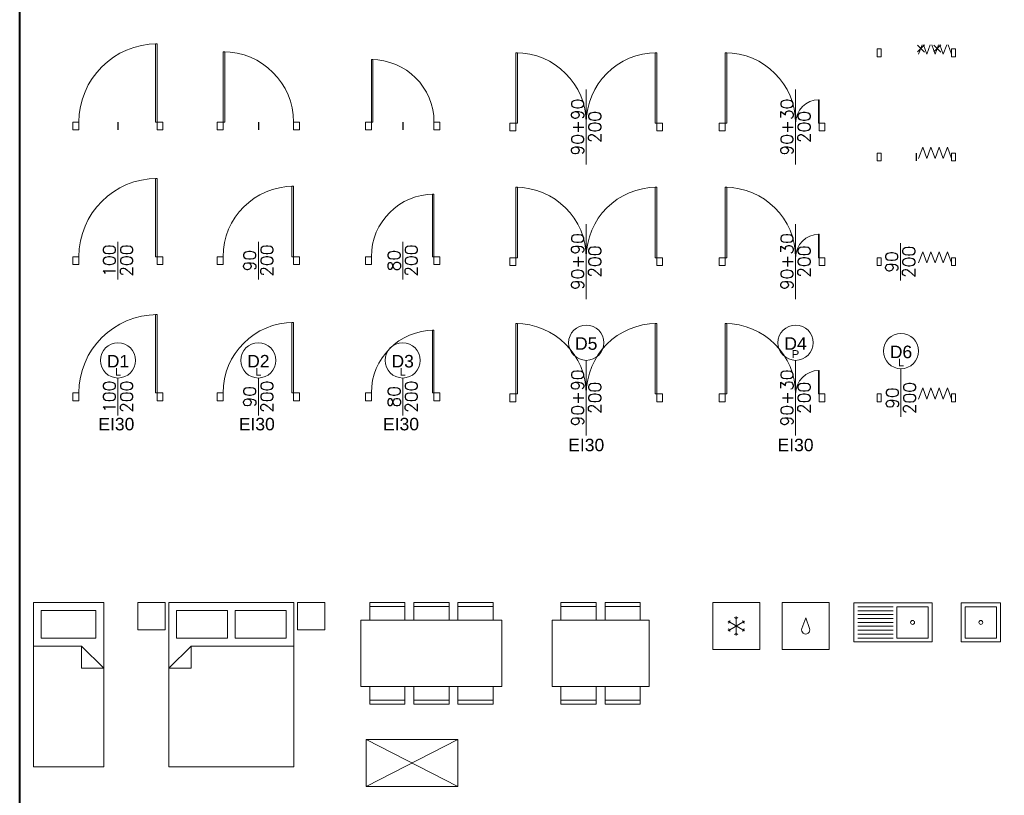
# Model space of a CAD drawing. Header units: millimetres. Extents: x 19422 to 119122, y -6876 to 97602.
# Tile 21 of 35: x 83059 to 95638, y 67120 to 77034. Entities that reach past the tile are written whole.
import ezdxf
from ezdxf.enums import TextEntityAlignment as Align

# ---------------------------------------------------------------- set-up
doc = ezdxf.new("R2010")
doc.units = ezdxf.units.MM
doc.linetypes.add('PT_IS_01_RZUT PIWNICY$0$DASHED', pattern=[19.05, 12.7, -6.35])
for name, color, linetype, lineweight in [('PT_IS_01_RZUT PIWNICY$0$A_DRZWI', 3, 'Continuous', 13), ('PT_IS_01_RZUT PIWNICY$0$A_OPIS_STOLARKA_DRZWIOWA', 241, 'Continuous', 13), ('PT_IS_01_RZUT PIWNICY$0$A_WYPOSAŻENIE', 190, 'Continuous', 5), ('S_WODA', 160, 'Continuous', 40)]:
    doc.layers.add(name, color=color, linetype=linetype, lineweight=lineweight)
doc.layers.add('PT_IS_01_RZUT PIWNICY$0$A_WYBURZENIA', color=7, linetype='PT_IS_01_RZUT PIWNICY$0$DASHED', lineweight=13, true_color=0x838383)
doc.layers.add('PT_IS_01_RZUT PIWNICY$0$IE_SYMBOLE', color=7, linetype='Continuous', lineweight=13, true_color=0xfe0000)
doc.styles.add('PT_IS_01_RZUT PIWNICY$0$100 ARIAL', font='arial.ttf', dxfattribs={"height": 16})
doc.styles.add('PT_IS_01_RZUT PIWNICY$0$100 ROMANS', font='ROMANS.shx', dxfattribs={"width": 0.7, "height": 16})
doc.styles.add('PT_IS_01_RZUT PIWNICY$0$ARIAL', font='arial.ttf')

# ---------------------------------------------------------------- blocks, each defined once
blk = doc.blocks.new('PT_IS_01_RZUT PIWNICY$0$_LODÓWKA')
blk.add_lwpolyline([(0, 60), (60, 60), (60, 0), (0, 0)], close=True)
for points in [[(27.9, 40.8), (30, 39.6), (32.1, 40.8)], [(30, 18), (30, 42)], [(19.6, 33.6), (21.7, 34.8), (21.7, 37.2)], [(19.6, 24), (40.4, 36)], [(40.4, 24), (19.6, 36)], [(19.6, 26.4), (21.7, 25.2), (21.7, 22.8)], [(40.4, 33.6), (38.3, 34.8), (38.3, 37.2)], [(40.4, 26.4), (38.3, 25.2), (38.3, 22.8)], [(27.9, 19.2), (30, 20.4), (32.1, 19.2)]]:
    blk.add_lwpolyline(points)
blk = doc.blocks.new('PT_IS_01_RZUT PIWNICY$0$ZMYWARKA')
blk.add_lwpolyline([(0, 0), (60, 0), (60, -60), (0, -60)], close=True)
blk.add_lwpolyline([(25.1, -33.3), (30, -19.6), (34.9, -33.3, -1.42284)], format="xyb", close=True)
blk = doc.blocks.new('PT_IS_01_RZUT PIWNICY$0$ZLEW')
for points in [[(-50, -100), (-50, 0), (0, 0), (0, -100)], [(-45, -55), (-5, -55), (-5, -95), (-45, -95)]]:
    blk.add_lwpolyline(points, close=True)
for points in [[(-45, -50), (-45, -5)], [(-40, -50), (-40, -5)], [(-35, -50), (-35, -5)], [(-30, -50), (-30, -5)], [(-25, -50), (-25, -5)], [(-20, -50), (-20, -5)], [(-15, -50), (-15, -5)], [(-10, -50), (-10, -5)], [(-5, -50), (-5, -5)]]:
    blk.add_lwpolyline(points)
blk.add_circle((-25, -75), 2.5)
blk = doc.blocks.new('PT_IS_01_RZUT PIWNICY$0$_ŁÓŻKO 1OS')
for points in [[(0, 0), (210, 0), (210, 90), (0, 90)], [(45.6, 10), (10, 10), (10, 80), (45.6, 80)]]:
    blk.add_lwpolyline(points, close=True)
blk.add_lwpolyline([(55.6, 0), (55.6, 61.5), (84.1, 90), (84.1, 61.5), (55.6, 61.5)])
blk = doc.blocks.new('PT_IS_01_RZUT PIWNICY$0$_ŁÓŻKO 2OS')
for points in [[(-210, -160), (-210, 0), (0, 0), (0, -160)], [(-45.6, -75), (-10, -75), (-10, -10), (-45.6, -10)], [(-45.6, -85), (-10, -85), (-10, -150), (-45.6, -150)]]:
    blk.add_lwpolyline(points, close=True)
for points in [[(-55.6, -131.5), (-55.6, 0)], [(-55.6, -131.5), (-84.1, -131.5)], [(-55.6, -131.5), (-84.1, -160), (-84.1, -131.5)]]:
    blk.add_lwpolyline(points)
blk = doc.blocks.new('PT_IS_01_RZUT PIWNICY$0$_STÓŁ 6 OS')
for points in [[(0, 0), (85, 0), (85, -180), (0, -180)], [(-22.5, -11.2), (-17.5, -11.2), (-17.5, -56.2), (-22.5, -56.2)], [(107.5, -11.2), (102.5, -11.2), (102.5, -56.2), (107.5, -56.2)], [(-22.5, -67.5), (-17.5, -67.5), (-17.5, -112.5), (-22.5, -112.5)], [(107.5, -67.5), (102.5, -67.5), (102.5, -112.5), (107.5, -112.5)], [(-22.5, -168.8), (-17.5, -168.8), (-17.5, -123.8), (-22.5, -123.8)], [(107.5, -168.8), (102.5, -168.8), (102.5, -123.8), (107.5, -123.8)]]:
    blk.add_lwpolyline(points, close=True)
for points in [[(0, -56.2), (-22.5, -56.2), (-22.5, -11.2), (0, -11.2)], [(85, -56.2), (107.5, -56.2), (107.5, -11.2), (85, -11.2)], [(0, -112.5), (-22.5, -112.5), (-22.5, -67.5), (0, -67.5)], [(85, -112.5), (107.5, -112.5), (107.5, -67.5), (85, -67.5)], [(0, -123.8), (-22.5, -123.8), (-22.5, -168.8), (0, -168.8)], [(85, -123.8), (107.5, -123.8), (107.5, -168.8), (85, -168.8)]]:
    blk.add_lwpolyline(points)
blk = doc.blocks.new('PT_IS_01_RZUT PIWNICY$0$_STÓŁ 4 OS')
for points in [[(56.2, 0), (56.2, 22.5), (11.2, 22.5), (11.2, 0)], [(112.5, 0), (112.5, 22.5), (67.5, 22.5), (67.5, 0)], [(56.2, -85), (56.2, -107.5), (11.2, -107.5), (11.2, -85)], [(112.5, -85), (112.5, -107.5), (67.5, -107.5), (67.5, -85)]]:
    blk.add_lwpolyline(points)
for points in [[(11.2, 22.5), (11.2, 17.5), (56.2, 17.5), (56.2, 22.5)], [(67.5, 22.5), (67.5, 17.5), (112.5, 17.5), (112.5, 22.5)], [(0, -85), (0, 0), (123.8, 0), (123.8, -85)], [(11.2, -107.5), (11.2, -102.5), (56.2, -102.5), (56.2, -107.5)], [(67.5, -107.5), (67.5, -102.5), (112.5, -102.5), (112.5, -107.5)]]:
    blk.add_lwpolyline(points, close=True)
blk = doc.blocks.new('*U201')
for p, q in [((117.1, 60), (0, 60)), ((0, 60), (0, 0)), ((0, 0), (117.1, 60)), ((0, 60), (117.1, 0)), ((117.1, 0), (117.1, 60)), ((0, 0), (117.1, 0))]:
    blk.add_line(p, q)
blk = doc.blocks.new('*U176')
for points in [[(-120, 0), (-118, 0), (-118, 90), (-120, 90)], [(0, 0), (-0.7, 0), (-0.7, 30), (0, 30)], [(-120, 0), (-127.5, 0), (-127.5, -10), (-120, -10)], [(7.5, 0), (0, 0), (0, -10), (7.5, -10)]]:
    blk.add_lwpolyline(points, close=True)
for centre, radius, start, end in [((-120, 0), 90, 0, 90), ((0, 0), 30, 90, 180)]:
    blk.add_arc(centre, radius, start, end)
at = {"layer": 'PT_IS_01_RZUT PIWNICY$0$A_OPIS_STOLARKA_DRZWIOWA'}
blk.add_lwpolyline([(-30, 43), (-30, -53)], dxfattribs=at)
blk.add_circle((-30, 65.5), 22.5, dxfattribs=at)
at = {"layer": 'PT_IS_01_RZUT PIWNICY$0$A_OPIS_STOLARKA_DRZWIOWA', "style": 'PT_IS_01_RZUT PIWNICY$0$100 ARIAL'}
for tag, p in [('SYMBOL', (-30, 64.5)), ('KLASA', (-30, -65.2))]:
    blk.add_attdef(tag, text='', height=16, dxfattribs=at).set_placement(p, align=Align.MIDDLE_CENTER)
blk.add_attdef('KIERUNEK', text='', height=10, dxfattribs=at).set_placement((-30, 43), align=Align.BOTTOM_CENTER)
at = {"layer": 'PT_IS_01_RZUT PIWNICY$0$A_OPIS_STOLARKA_DRZWIOWA', "style": 'PT_IS_01_RZUT PIWNICY$0$100 ROMANS', "flags": 12}
for tag, p in [('SZER', (-41, -5)), ('WYS', (-19, -5))]:
    blk.add_attdef(tag, text='', height=16, rotation=90, dxfattribs=at).set_placement(p, align=Align.MIDDLE_CENTER)
blk = doc.blocks.new('*U177')
for points in [[(-180, 0), (-178, 0), (-178, 90), (-180, 90)], [(0, 0), (-2, 0), (-2, 90), (0, 90)], [(-180, 0), (-187.5, 0), (-187.5, -10), (-180, -10)], [(7.5, 0), (0, 0), (0, -10), (7.5, -10)]]:
    blk.add_lwpolyline(points, close=True)
for centre, start, end in [((-180, 0), 0, 90), ((0, 0), 90, 180)]:
    blk.add_arc(centre, 90, start, end)
at = {"layer": 'PT_IS_01_RZUT PIWNICY$0$A_OPIS_STOLARKA_DRZWIOWA'}
blk.add_lwpolyline([(-90, 43), (-90, -53)], dxfattribs=at)
blk.add_circle((-90, 65.5), 22.5, dxfattribs=at)
at = {"layer": 'PT_IS_01_RZUT PIWNICY$0$A_OPIS_STOLARKA_DRZWIOWA', "style": 'PT_IS_01_RZUT PIWNICY$0$100 ARIAL'}
for tag, p in [('SYMBOL', (-90, 64.5)), ('KLASA', (-90, -65.2))]:
    blk.add_attdef(tag, text='', height=16, dxfattribs=at).set_placement(p, align=Align.MIDDLE_CENTER)
blk.add_attdef('KIERUNEK', text='', height=10, dxfattribs=at).set_placement((-90, 43), align=Align.BOTTOM_CENTER)
at = {"layer": 'PT_IS_01_RZUT PIWNICY$0$A_OPIS_STOLARKA_DRZWIOWA', "style": 'PT_IS_01_RZUT PIWNICY$0$100 ROMANS', "flags": 12}
for tag, p in [('SZER', (-101, -5)), ('WYS', (-79, -5))]:
    blk.add_attdef(tag, text='', height=16, rotation=90, dxfattribs=at).set_placement(p, align=Align.MIDDLE_CENTER)
blk = doc.blocks.new('*U178')
for points in [[(-180, 0), (-178, 0), (-178, 90), (-180, 90)], [(0, 0), (-2, 0), (-2, 90), (0, 90)], [(-180, 0), (-187.5, 0), (-187.5, -10), (-180, -10)], [(7.5, 0), (0, 0), (0, -10), (7.5, -10)]]:
    blk.add_lwpolyline(points, close=True)
for centre, start, end in [((-180, 0), 0, 90), ((0, 0), 90, 180)]:
    blk.add_arc(centre, 90, start, end)
at = {"layer": 'PT_IS_01_RZUT PIWNICY$0$A_OPIS_STOLARKA_DRZWIOWA'}
blk.add_lwpolyline([(-90, 43), (-90, -53)], dxfattribs=at)
at = {"layer": 'PT_IS_01_RZUT PIWNICY$0$A_OPIS_STOLARKA_DRZWIOWA', "style": 'PT_IS_01_RZUT PIWNICY$0$100 ROMANS', "flags": 12}
for tag, p in [('SZER', (-101, -5)), ('WYS', (-79, -5))]:
    blk.add_attdef(tag, text='', height=16, rotation=90, dxfattribs=at).set_placement(p, align=Align.MIDDLE_CENTER)
blk = doc.blocks.new('*U179')
for points in [[(-120, 0), (-118, 0), (-118, 90), (-120, 90)], [(0, 0), (-0.7, 0), (-0.7, 30), (0, 30)], [(-120, 0), (-127.5, 0), (-127.5, -10), (-120, -10)], [(7.5, 0), (0, 0), (0, -10), (7.5, -10)]]:
    blk.add_lwpolyline(points, close=True)
for centre, radius, start, end in [((-120, 0), 90, 0, 90), ((0, 0), 30, 90, 180)]:
    blk.add_arc(centre, radius, start, end)
at = {"layer": 'PT_IS_01_RZUT PIWNICY$0$A_OPIS_STOLARKA_DRZWIOWA'}
blk.add_lwpolyline([(-30, 43), (-30, -53)], dxfattribs=at)
at = {"layer": 'PT_IS_01_RZUT PIWNICY$0$A_OPIS_STOLARKA_DRZWIOWA', "style": 'PT_IS_01_RZUT PIWNICY$0$100 ROMANS', "flags": 12}
for tag, p in [('SZER', (-41, -5)), ('WYS', (-19, -5))]:
    blk.add_attdef(tag, text='', height=16, rotation=90, dxfattribs=at).set_placement(p, align=Align.MIDDLE_CENTER)
blk = doc.blocks.new('*U180')
for points in [[(-180, 0), (-178, 0), (-178, 90), (-180, 90)], [(0, 0), (-2, 0), (-2, 90), (0, 90)], [(-180, 0), (-187.5, 0), (-187.5, -10), (-180, -10)], [(7.5, 0), (0, 0), (0, -10), (7.5, -10)]]:
    blk.add_lwpolyline(points, close=True)
for centre, start, end in [((-180, 0), 0, 90), ((0, 0), 90, 180)]:
    blk.add_arc(centre, 90, start, end)
at = {"layer": 'PT_IS_01_RZUT PIWNICY$0$A_OPIS_STOLARKA_DRZWIOWA'}
blk.add_lwpolyline([(-90, 43), (-90, -53)], dxfattribs=at)
at = {"layer": 'PT_IS_01_RZUT PIWNICY$0$A_OPIS_STOLARKA_DRZWIOWA', "style": 'PT_IS_01_RZUT PIWNICY$0$100 ROMANS', "flags": 12}
for tag, p in [('SZER', (-101, -5)), ('WYS', (-79, -5))]:
    blk.add_attdef(tag, text='', height=16, rotation=90, dxfattribs=at).set_placement(p, align=Align.MIDDLE_CENTER)
blk = doc.blocks.new('*U181')
for points in [[(-120, 0), (-118, 0), (-118, 90), (-120, 90)], [(0, 0), (-0.7, 0), (-0.7, 30), (0, 30)], [(-120, 0), (-127.5, 0), (-127.5, -10), (-120, -10)], [(7.5, 0), (0, 0), (0, -10), (7.5, -10)]]:
    blk.add_lwpolyline(points, close=True)
for centre, radius, start, end in [((-120, 0), 90, 0, 90), ((0, 0), 30, 90, 180)]:
    blk.add_arc(centre, radius, start, end)
at = {"layer": 'PT_IS_01_RZUT PIWNICY$0$A_OPIS_STOLARKA_DRZWIOWA'}
blk.add_lwpolyline([(-30, 43), (-30, -53)], dxfattribs=at)
at = {"layer": 'PT_IS_01_RZUT PIWNICY$0$A_OPIS_STOLARKA_DRZWIOWA', "style": 'PT_IS_01_RZUT PIWNICY$0$100 ROMANS', "flags": 12}
for tag, p in [('SZER', (-41, -5)), ('WYS', (-19, -5))]:
    blk.add_attdef(tag, text='', height=16, rotation=90, dxfattribs=at).set_placement(p, align=Align.MIDDLE_CENTER)
blk = doc.blocks.new('*U184')
for points in [[(-42, -6.7), (-36.7, 7.7)], [(-31.5, -6.7), (-36.7, 7.7)], [(-31.5, -6.7), (-26.2, 7.7)], [(-21, -6.7), (-26.2, 7.7)], [(-21, -6.7), (-15.7, 7.7)], [(-10.5, -6.7), (-15.7, 7.7)], [(-10.5, -6.7), (-5.2, 7.7)], [(0, -6.7), (-5.2, 7.7)]]:
    blk.add_lwpolyline(points)
for points in [[(-90, 0), (-95, 0), (-95, -10), (-90, -10)], [(5, 0), (0, 0), (0, -10), (5, -10)]]:
    blk.add_lwpolyline(points, close=True)
at = {"layer": 'PT_IS_01_RZUT PIWNICY$0$A_OPIS_STOLARKA_DRZWIOWA'}
blk.add_lwpolyline([(-65.3, 18.7), (-65.3, -29.3)], dxfattribs=at)
at = {"layer": 'PT_IS_01_RZUT PIWNICY$0$A_OPIS_STOLARKA_DRZWIOWA', "style": 'PT_IS_01_RZUT PIWNICY$0$100 ROMANS', "flags": 12}
for tag, p in [('SZER', (-76.3, -5.3)), ('WYS', (-54.3, -5.3))]:
    blk.add_attdef(tag, text='', height=16, rotation=90, dxfattribs=at).set_placement(p, align=Align.MIDDLE_CENTER)
blk = doc.blocks.new('*U185')
for points in [[(-42, -6.7), (-36.7, 7.7)], [(-31.5, -6.7), (-36.7, 7.7)], [(-31.5, -6.7), (-26.2, 7.7)], [(-21, -6.7), (-26.2, 7.7)], [(-21, -6.7), (-15.7, 7.7)], [(-10.5, -6.7), (-15.7, 7.7)], [(-10.5, -6.7), (-5.2, 7.7)], [(0, -6.7), (-5.2, 7.7)]]:
    blk.add_lwpolyline(points)
for points in [[(-90, 0), (-95, 0), (-95, -10), (-90, -10)], [(5, 0), (0, 0), (0, -10), (5, -10)]]:
    blk.add_lwpolyline(points, close=True)
at = {"layer": 'Defpoints'}
blk.add_lwpolyline([(-45, 0), (-45, -10)], dxfattribs=at)
blk = doc.blocks.new('PT_IS_01_RZUT PIWNICY$0$_KRZYŻYK')
at = {"linetype": 'ByBlock'}
for points in [[(4.7, 4.7), (-4.7, -4.7)], [(4.7, -4.7), (-4.7, 4.7)]]:
    blk.add_lwpolyline(points, dxfattribs=at)
blk = doc.blocks.new('*U186')
for points in [[(-42, -6.7), (-36.7, 7.7)], [(-31.5, -6.7), (-36.7, 7.7)], [(-31.5, -6.7), (-26.2, 7.7)], [(-21, -6.7), (-26.2, 7.7)], [(-21, -6.7), (-15.7, 7.7)], [(-10.5, -6.7), (-15.7, 7.7)], [(-10.5, -6.7), (-5.2, 7.7)], [(0, -6.7), (-5.2, 7.7)]]:
    blk.add_lwpolyline(points)
for points in [[(-90, 0), (-95, 0), (-95, -10), (-90, -10)], [(5, 0), (0, 0), (0, -10), (5, -10)]]:
    blk.add_lwpolyline(points, close=True)
for p in [(-39.3, 0.5), (-18.4, 0.5)]:
    blk.add_blockref('PT_IS_01_RZUT PIWNICY$0$_KRZYŻYK', p)
blk = doc.blocks.new('*U187')
for points in [[(-42, -6.7), (-36.7, 7.7)], [(-31.5, -6.7), (-36.7, 7.7)], [(-31.5, -6.7), (-26.2, 7.7)], [(-21, -6.7), (-26.2, 7.7)], [(-21, -6.7), (-15.7, 7.7)], [(-10.5, -6.7), (-15.7, 7.7)], [(-10.5, -6.7), (-5.2, 7.7)], [(0, -6.7), (-5.2, 7.7)]]:
    blk.add_lwpolyline(points)
for points in [[(-90, 0), (-95, 0), (-95, -10), (-90, -10)], [(5, 0), (0, 0), (0, -10), (5, -10)]]:
    blk.add_lwpolyline(points, close=True)
at = {"layer": 'PT_IS_01_RZUT PIWNICY$0$A_OPIS_STOLARKA_DRZWIOWA'}
blk.add_lwpolyline([(-64.5, 32.3), (-64.5, -29.3)], dxfattribs=at)
blk.add_circle((-64.5, 54.8), 22.5, dxfattribs=at)
at = {"layer": 'PT_IS_01_RZUT PIWNICY$0$A_OPIS_STOLARKA_DRZWIOWA', "style": 'PT_IS_01_RZUT PIWNICY$0$100 ARIAL'}
blk.add_attdef('SYMBOL', text='', height=16, dxfattribs=at).set_placement((-64.5, 53.8), align=Align.MIDDLE_CENTER)
blk.add_attdef('KIERUNEK', text='', height=10, dxfattribs=at).set_placement((-64.5, 32.3), align=Align.BOTTOM_CENTER)
at = {"layer": 'PT_IS_01_RZUT PIWNICY$0$A_OPIS_STOLARKA_DRZWIOWA', "style": 'PT_IS_01_RZUT PIWNICY$0$100 ROMANS', "flags": 12}
for tag, p in [('SZER', (-75.5, -5.3)), ('WYS', (-53.5, -5.3))]:
    blk.add_attdef(tag, text='', height=16, rotation=90, dxfattribs=at).set_placement(p, align=Align.MIDDLE_CENTER)
blk = doc.blocks.new('*U207')
for points in [[(0, 0), (-2.2, 0), (-2.2, 100), (0, 100)], [(-100, 0), (-107.5, 0), (-107.5, -10), (-100, -10)], [(7.5, 0), (0, 0), (0, -10), (7.5, -10)]]:
    blk.add_lwpolyline(points, close=True)
blk.add_arc((0, 0), 100, 90, 180)
at = {"layer": 'PT_IS_01_RZUT PIWNICY$0$A_OPIS_STOLARKA_DRZWIOWA'}
blk.add_lwpolyline([(-50, 19), (-50, -29)], dxfattribs=at)
blk.add_circle((-50, 41.5), 22.5, dxfattribs=at)
at = {"layer": 'PT_IS_01_RZUT PIWNICY$0$A_OPIS_STOLARKA_DRZWIOWA', "style": 'PT_IS_01_RZUT PIWNICY$0$100 ARIAL'}
for tag, p in [('SYMBOL', (-50, 40.5)), ('KLASA', (-52.1, -39.9))]:
    blk.add_attdef(tag, text='', height=16, dxfattribs=at).set_placement(p, align=Align.MIDDLE_CENTER)
blk.add_attdef('KIERUNEK', text='', height=10, dxfattribs=at).set_placement((-50, 19), align=Align.BOTTOM_CENTER)
at = {"layer": 'PT_IS_01_RZUT PIWNICY$0$A_OPIS_STOLARKA_DRZWIOWA', "style": 'PT_IS_01_RZUT PIWNICY$0$100 ROMANS', "flags": 12}
for tag, p in [('SZER', (-61, -5)), ('WYS', (-39, -5))]:
    blk.add_attdef(tag, text='', height=16, rotation=90, dxfattribs=at).set_placement(p, align=Align.MIDDLE_CENTER)
blk = doc.blocks.new('*U208')
for points in [[(0, 0), (-2, 0), (-2, 90), (0, 90)], [(-90, 0), (-97.5, 0), (-97.5, -10), (-90, -10)], [(7.5, 0), (0, 0), (0, -10), (7.5, -10)]]:
    blk.add_lwpolyline(points, close=True)
blk.add_arc((0, 0), 90, 90, 180)
at = {"layer": 'PT_IS_01_RZUT PIWNICY$0$A_OPIS_STOLARKA_DRZWIOWA'}
blk.add_lwpolyline([(-45, 19), (-45, -29)], dxfattribs=at)
blk.add_circle((-45, 41.5), 22.5, dxfattribs=at)
at = {"layer": 'PT_IS_01_RZUT PIWNICY$0$A_OPIS_STOLARKA_DRZWIOWA', "style": 'PT_IS_01_RZUT PIWNICY$0$100 ARIAL'}
for tag, p in [('SYMBOL', (-45, 40.5)), ('KLASA', (-47.1, -39.9))]:
    blk.add_attdef(tag, text='', height=16, dxfattribs=at).set_placement(p, align=Align.MIDDLE_CENTER)
blk.add_attdef('KIERUNEK', text='', height=10, dxfattribs=at).set_placement((-45, 19), align=Align.BOTTOM_CENTER)
at = {"layer": 'PT_IS_01_RZUT PIWNICY$0$A_OPIS_STOLARKA_DRZWIOWA', "style": 'PT_IS_01_RZUT PIWNICY$0$100 ROMANS', "flags": 12}
for tag, p in [('SZER', (-56, -5)), ('WYS', (-34, -5))]:
    blk.add_attdef(tag, text='', height=16, rotation=90, dxfattribs=at).set_placement(p, align=Align.MIDDLE_CENTER)
blk = doc.blocks.new('*U209')
for points in [[(0, 0), (-1.8, 0), (-1.8, 80), (0, 80)], [(-80, 0), (-87.5, 0), (-87.5, -10), (-80, -10)], [(7.5, 0), (0, 0), (0, -10), (7.5, -10)]]:
    blk.add_lwpolyline(points, close=True)
blk.add_arc((0, 0), 80, 90, 180)
at = {"layer": 'PT_IS_01_RZUT PIWNICY$0$A_OPIS_STOLARKA_DRZWIOWA'}
blk.add_lwpolyline([(-40, 19), (-40, -29)], dxfattribs=at)
blk.add_circle((-40, 41.5), 22.5, dxfattribs=at)
at = {"layer": 'PT_IS_01_RZUT PIWNICY$0$A_OPIS_STOLARKA_DRZWIOWA', "style": 'PT_IS_01_RZUT PIWNICY$0$100 ARIAL'}
for tag, p in [('SYMBOL', (-40, 40.5)), ('KLASA', (-42.1, -39.9))]:
    blk.add_attdef(tag, text='', height=16, dxfattribs=at).set_placement(p, align=Align.MIDDLE_CENTER)
blk.add_attdef('KIERUNEK', text='', height=10, dxfattribs=at).set_placement((-40, 19), align=Align.BOTTOM_CENTER)
at = {"layer": 'PT_IS_01_RZUT PIWNICY$0$A_OPIS_STOLARKA_DRZWIOWA', "style": 'PT_IS_01_RZUT PIWNICY$0$100 ROMANS', "flags": 12}
for tag, p in [('SZER', (-51, -5)), ('WYS', (-29, -5))]:
    blk.add_attdef(tag, text='', height=16, rotation=90, dxfattribs=at).set_placement(p, align=Align.MIDDLE_CENTER)
blk = doc.blocks.new('*U210')
for points in [[(0, 0), (-2.2, 0), (-2.2, 100), (0, 100)], [(-100, 0), (-107.5, 0), (-107.5, -10), (-100, -10)], [(7.5, 0), (0, 0), (0, -10), (7.5, -10)]]:
    blk.add_lwpolyline(points, close=True)
blk.add_arc((0, 0), 100, 90, 180)
at = {"layer": 'PT_IS_01_RZUT PIWNICY$0$A_OPIS_STOLARKA_DRZWIOWA'}
blk.add_lwpolyline([(-50, 19), (-50, -29)], dxfattribs=at)
at = {"layer": 'PT_IS_01_RZUT PIWNICY$0$A_OPIS_STOLARKA_DRZWIOWA', "style": 'PT_IS_01_RZUT PIWNICY$0$100 ROMANS', "flags": 12}
for tag, p in [('SZER', (-61, -5)), ('WYS', (-39, -5))]:
    blk.add_attdef(tag, text='', height=16, rotation=90, dxfattribs=at).set_placement(p, align=Align.MIDDLE_CENTER)
blk = doc.blocks.new('*U211')
for points in [[(0, 0), (-2, 0), (-2, 90), (0, 90)], [(-90, 0), (-97.5, 0), (-97.5, -10), (-90, -10)], [(7.5, 0), (0, 0), (0, -10), (7.5, -10)]]:
    blk.add_lwpolyline(points, close=True)
blk.add_arc((0, 0), 90, 90, 180)
at = {"layer": 'PT_IS_01_RZUT PIWNICY$0$A_OPIS_STOLARKA_DRZWIOWA'}
blk.add_lwpolyline([(-45, 19), (-45, -29)], dxfattribs=at)
at = {"layer": 'PT_IS_01_RZUT PIWNICY$0$A_OPIS_STOLARKA_DRZWIOWA', "style": 'PT_IS_01_RZUT PIWNICY$0$100 ROMANS', "flags": 12}
for tag, p in [('SZER', (-56, -5)), ('WYS', (-34, -5))]:
    blk.add_attdef(tag, text='', height=16, rotation=90, dxfattribs=at).set_placement(p, align=Align.MIDDLE_CENTER)
blk = doc.blocks.new('*U212')
for points in [[(0, 0), (-1.8, 0), (-1.8, 80), (0, 80)], [(-80, 0), (-87.5, 0), (-87.5, -10), (-80, -10)], [(7.5, 0), (0, 0), (0, -10), (7.5, -10)]]:
    blk.add_lwpolyline(points, close=True)
blk.add_arc((0, 0), 80, 90, 180)
at = {"layer": 'PT_IS_01_RZUT PIWNICY$0$A_OPIS_STOLARKA_DRZWIOWA'}
blk.add_lwpolyline([(-40, 19), (-40, -29)], dxfattribs=at)
at = {"layer": 'PT_IS_01_RZUT PIWNICY$0$A_OPIS_STOLARKA_DRZWIOWA', "style": 'PT_IS_01_RZUT PIWNICY$0$100 ROMANS', "flags": 12}
for tag, p in [('SZER', (-51, -5)), ('WYS', (-29, -5))]:
    blk.add_attdef(tag, text='', height=16, rotation=90, dxfattribs=at).set_placement(p, align=Align.MIDDLE_CENTER)
blk = doc.blocks.new('*U213')
for points in [[(0, 0), (-2.2, 0), (-2.2, 100), (0, 100)], [(-100, 0), (-107.5, 0), (-107.5, -10), (-100, -10)], [(7.5, 0), (0, 0), (0, -10), (7.5, -10)]]:
    blk.add_lwpolyline(points, close=True)
blk.add_arc((0, 0), 100, 90, 180)
at = {"layer": 'Defpoints'}
blk.add_lwpolyline([(-50, 0), (-50, -10)], dxfattribs=at)
blk = doc.blocks.new('*U214')
for points in [[(-90, 0), (-88, 0), (-88, 90), (-90, 90)], [(-90, 0), (-97.5, 0), (-97.5, -10), (-90, -10)], [(7.5, 0), (0, 0), (0, -10), (7.5, -10)]]:
    blk.add_lwpolyline(points, close=True)
blk.add_arc((-90, 0), 90, 0, 90)
at = {"layer": 'Defpoints'}
blk.add_lwpolyline([(-45, 0), (-45, -10)], dxfattribs=at)
blk = doc.blocks.new('*U217')
for points in [[(-80, 0), (-78.2, 0), (-78.2, 80), (-80, 80)], [(-80, 0), (-87.5, 0), (-87.5, -10), (-80, -10)], [(7.5, 0), (0, 0), (0, -10), (7.5, -10)]]:
    blk.add_lwpolyline(points, close=True)
blk.add_arc((-80, 0), 80, 0, 90)
at = {"layer": 'Defpoints'}
blk.add_lwpolyline([(-40, 0), (-40, -10)], dxfattribs=at)
blk = doc.blocks.new('PT_IS_01_RZUT PIWNICY$0$ZLEW_JENDOK')
for points in [[(50, 50), (0, 50), (0, 0), (50, 0)], [(5, 45), (5, 5), (45, 5), (45, 45)]]:
    blk.add_lwpolyline(points, close=True)
blk.add_circle((25, 25), 2.5)
blk = doc.blocks.new('PT_IS_01_RZUT PIWNICY')
blk.add_lwpolyline([(4462.1, 9194.9), (6996.4, 9194.9), (6996.4, 6296.4), (4462.1, 6296.4)], close=True)
at = {"layer": 'PT_IS_01_RZUT PIWNICY$0$A_WYPOSAŻENIE'}
for points in [[(4613, 7334.4), (4613, 7299.4), (4648, 7299.4), (4648, 7334.4)], [(4851.8, 7334.4), (4851.8, 7299.4), (4816.8, 7299.4), (4816.8, 7334.4)]]:
    blk.add_lwpolyline(points, close=True, dxfattribs=at)
at = {"layer": 'PT_IS_01_RZUT PIWNICY$0$A_DRZWI'}
for name, p in [('*U213', (4637.6, 7948.5)), ('*U214', (4811.9, 7948.5)), ('*U217', (4991.3, 7948.5)), ('*U185', (5652.4, 7908.9))]:
    blk.add_blockref(name, p, dxfattribs=at)
ref = blk.add_blockref('*U180', (5275.8, 7947.2), dxfattribs=at)
ref.add_attrib('SZER', '90+90', dxfattribs={"layer": 'PT_IS_01_RZUT PIWNICY$0$A_OPIS_STOLARKA_DRZWIOWA', "height": 16, "rotation": 90, "style": 'PT_IS_01_RZUT PIWNICY$0$100 ROMANS'}).set_placement((5174.8, 7942.2), align=Align.MIDDLE_CENTER)
ref.add_attrib('WYS', '200', dxfattribs={"layer": 'PT_IS_01_RZUT PIWNICY$0$A_OPIS_STOLARKA_DRZWIOWA', "height": 16, "rotation": 90, "style": 'PT_IS_01_RZUT PIWNICY$0$100 ROMANS'}).set_placement((5196.8, 7942.2), align=Align.MIDDLE_CENTER)
ref = blk.add_blockref('*U179', (5483.2, 7947.2), dxfattribs=at)
ref.add_attrib('SZER', '90+30', dxfattribs={"layer": 'PT_IS_01_RZUT PIWNICY$0$A_OPIS_STOLARKA_DRZWIOWA', "height": 16, "rotation": 90, "style": 'PT_IS_01_RZUT PIWNICY$0$100 ROMANS'}).set_placement((5442.2, 7942.2), align=Align.MIDDLE_CENTER)
ref.add_attrib('WYS', '200', dxfattribs={"layer": 'PT_IS_01_RZUT PIWNICY$0$A_OPIS_STOLARKA_DRZWIOWA', "height": 16, "rotation": 90, "style": 'PT_IS_01_RZUT PIWNICY$0$100 ROMANS'}).set_placement((5464.2, 7942.2), align=Align.MIDDLE_CENTER)
ref = blk.add_blockref('*U210', (4637.6, 7776.5), dxfattribs=at)
ref.add_attrib('SZER', '100', dxfattribs={"layer": 'PT_IS_01_RZUT PIWNICY$0$A_OPIS_STOLARKA_DRZWIOWA', "height": 16, "rotation": 90, "style": 'PT_IS_01_RZUT PIWNICY$0$100 ROMANS'}).set_placement((4576.6, 7771.5), align=Align.MIDDLE_CENTER)
ref.add_attrib('WYS', '200', dxfattribs={"layer": 'PT_IS_01_RZUT PIWNICY$0$A_OPIS_STOLARKA_DRZWIOWA', "height": 16, "rotation": 90, "style": 'PT_IS_01_RZUT PIWNICY$0$100 ROMANS'}).set_placement((4598.6, 7771.5), align=Align.MIDDLE_CENTER)
ref = blk.add_blockref('*U211', (4811.9, 7776.5), dxfattribs=at)
ref.add_attrib('SZER', '90', dxfattribs={"layer": 'PT_IS_01_RZUT PIWNICY$0$A_OPIS_STOLARKA_DRZWIOWA', "height": 16, "rotation": 90, "style": 'PT_IS_01_RZUT PIWNICY$0$100 ROMANS'}).set_placement((4755.9, 7771.5), align=Align.MIDDLE_CENTER)
ref.add_attrib('WYS', '200', dxfattribs={"layer": 'PT_IS_01_RZUT PIWNICY$0$A_OPIS_STOLARKA_DRZWIOWA', "height": 16, "rotation": 90, "style": 'PT_IS_01_RZUT PIWNICY$0$100 ROMANS'}).set_placement((4777.9, 7771.5), align=Align.MIDDLE_CENTER)
ref = blk.add_blockref('*U178', (5275.8, 7775.2), dxfattribs=at)
ref.add_attrib('SZER', '90+90', dxfattribs={"layer": 'PT_IS_01_RZUT PIWNICY$0$A_OPIS_STOLARKA_DRZWIOWA', "height": 16, "rotation": 90, "style": 'PT_IS_01_RZUT PIWNICY$0$100 ROMANS'}).set_placement((5174.8, 7770.2), align=Align.MIDDLE_CENTER)
ref.add_attrib('WYS', '200', dxfattribs={"layer": 'PT_IS_01_RZUT PIWNICY$0$A_OPIS_STOLARKA_DRZWIOWA', "height": 16, "rotation": 90, "style": 'PT_IS_01_RZUT PIWNICY$0$100 ROMANS'}).set_placement((5196.8, 7770.2), align=Align.MIDDLE_CENTER)
ref = blk.add_blockref('*U181', (5483.2, 7775.2), dxfattribs=at)
ref.add_attrib('SZER', '90+30', dxfattribs={"layer": 'PT_IS_01_RZUT PIWNICY$0$A_OPIS_STOLARKA_DRZWIOWA', "height": 16, "rotation": 90, "style": 'PT_IS_01_RZUT PIWNICY$0$100 ROMANS'}).set_placement((5442.2, 7770.2), align=Align.MIDDLE_CENTER)
ref.add_attrib('WYS', '200', dxfattribs={"layer": 'PT_IS_01_RZUT PIWNICY$0$A_OPIS_STOLARKA_DRZWIOWA', "height": 16, "rotation": 90, "style": 'PT_IS_01_RZUT PIWNICY$0$100 ROMANS'}).set_placement((5464.2, 7770.2), align=Align.MIDDLE_CENTER)
ref = blk.add_blockref('*U212', (4991.3, 7776.5), dxfattribs=at)
ref.add_attrib('SZER', '80', dxfattribs={"layer": 'PT_IS_01_RZUT PIWNICY$0$A_OPIS_STOLARKA_DRZWIOWA', "height": 16, "rotation": 90, "style": 'PT_IS_01_RZUT PIWNICY$0$100 ROMANS'}).set_placement((4940.3, 7771.5), align=Align.MIDDLE_CENTER)
ref.add_attrib('WYS', '200', dxfattribs={"layer": 'PT_IS_01_RZUT PIWNICY$0$A_OPIS_STOLARKA_DRZWIOWA', "height": 16, "rotation": 90, "style": 'PT_IS_01_RZUT PIWNICY$0$100 ROMANS'}).set_placement((4962.3, 7771.5), align=Align.MIDDLE_CENTER)
ref = blk.add_blockref('*U184', (5652.4, 7775.2), dxfattribs=at)
ref.add_attrib('SZER', '90', dxfattribs={"layer": 'PT_IS_01_RZUT PIWNICY$0$A_OPIS_STOLARKA_DRZWIOWA', "height": 16, "rotation": 90, "style": 'PT_IS_01_RZUT PIWNICY$0$100 ROMANS'}).set_placement((5576, 7769.8), align=Align.MIDDLE_CENTER)
ref.add_attrib('WYS', '200', dxfattribs={"layer": 'PT_IS_01_RZUT PIWNICY$0$A_OPIS_STOLARKA_DRZWIOWA', "height": 16, "rotation": 90, "style": 'PT_IS_01_RZUT PIWNICY$0$100 ROMANS'}).set_placement((5598, 7769.8), align=Align.MIDDLE_CENTER)
ref = blk.add_blockref('*U207', (4637.6, 7602.4), dxfattribs=at)
ref.add_attrib('SZER', '100', dxfattribs={"layer": 'PT_IS_01_RZUT PIWNICY$0$A_OPIS_STOLARKA_DRZWIOWA', "height": 16, "rotation": 90, "style": 'PT_IS_01_RZUT PIWNICY$0$100 ROMANS'}).set_placement((4576.6, 7597.4), align=Align.MIDDLE_CENTER)
ref.add_attrib('WYS', '200', dxfattribs={"layer": 'PT_IS_01_RZUT PIWNICY$0$A_OPIS_STOLARKA_DRZWIOWA', "height": 16, "rotation": 90, "style": 'PT_IS_01_RZUT PIWNICY$0$100 ROMANS'}).set_placement((4598.6, 7597.4), align=Align.MIDDLE_CENTER)
ref.add_attrib('KIERUNEK', 'L', dxfattribs={"layer": 'PT_IS_01_RZUT PIWNICY$0$A_OPIS_STOLARKA_DRZWIOWA', "height": 10, "style": 'PT_IS_01_RZUT PIWNICY$0$100 ARIAL'}).set_placement((4587.6, 7621.4), align=Align.BOTTOM_CENTER)
ref.add_attrib('KLASA', 'EI30', dxfattribs={"layer": 'PT_IS_01_RZUT PIWNICY$0$A_OPIS_STOLARKA_DRZWIOWA', "height": 16, "style": 'PT_IS_01_RZUT PIWNICY$0$100 ARIAL'}).set_placement((4585.5, 7562.5), align=Align.MIDDLE_CENTER)
ref.add_attrib('SYMBOL', 'D1', dxfattribs={"layer": 'PT_IS_01_RZUT PIWNICY$0$A_OPIS_STOLARKA_DRZWIOWA', "height": 16, "style": 'PT_IS_01_RZUT PIWNICY$0$100 ARIAL'}).set_placement((4587.6, 7642.9), align=Align.MIDDLE_CENTER)
ref = blk.add_blockref('*U208', (4811.9, 7602.4), dxfattribs=at)
ref.add_attrib('SZER', '90', dxfattribs={"layer": 'PT_IS_01_RZUT PIWNICY$0$A_OPIS_STOLARKA_DRZWIOWA', "height": 16, "rotation": 90, "style": 'PT_IS_01_RZUT PIWNICY$0$100 ROMANS'}).set_placement((4755.9, 7597.4), align=Align.MIDDLE_CENTER)
ref.add_attrib('WYS', '200', dxfattribs={"layer": 'PT_IS_01_RZUT PIWNICY$0$A_OPIS_STOLARKA_DRZWIOWA', "height": 16, "rotation": 90, "style": 'PT_IS_01_RZUT PIWNICY$0$100 ROMANS'}).set_placement((4777.9, 7597.4), align=Align.MIDDLE_CENTER)
ref.add_attrib('KIERUNEK', 'L', dxfattribs={"layer": 'PT_IS_01_RZUT PIWNICY$0$A_OPIS_STOLARKA_DRZWIOWA', "height": 10, "style": 'PT_IS_01_RZUT PIWNICY$0$100 ARIAL'}).set_placement((4766.9, 7621.4), align=Align.BOTTOM_CENTER)
ref.add_attrib('KLASA', 'EI30', dxfattribs={"layer": 'PT_IS_01_RZUT PIWNICY$0$A_OPIS_STOLARKA_DRZWIOWA', "height": 16, "style": 'PT_IS_01_RZUT PIWNICY$0$100 ARIAL'}).set_placement((4764.9, 7562.5), align=Align.MIDDLE_CENTER)
ref.add_attrib('SYMBOL', 'D2', dxfattribs={"layer": 'PT_IS_01_RZUT PIWNICY$0$A_OPIS_STOLARKA_DRZWIOWA', "height": 16, "style": 'PT_IS_01_RZUT PIWNICY$0$100 ARIAL'}).set_placement((4766.9, 7642.9), align=Align.MIDDLE_CENTER)
ref = blk.add_blockref('*U177', (5275.8, 7601), dxfattribs=at)
ref.add_attrib('SZER', '90+90', dxfattribs={"layer": 'PT_IS_01_RZUT PIWNICY$0$A_OPIS_STOLARKA_DRZWIOWA', "height": 16, "rotation": 90, "style": 'PT_IS_01_RZUT PIWNICY$0$100 ROMANS'}).set_placement((5174.8, 7596), align=Align.MIDDLE_CENTER)
ref.add_attrib('WYS', '200', dxfattribs={"layer": 'PT_IS_01_RZUT PIWNICY$0$A_OPIS_STOLARKA_DRZWIOWA', "height": 16, "rotation": 90, "style": 'PT_IS_01_RZUT PIWNICY$0$100 ROMANS'}).set_placement((5196.8, 7596), align=Align.MIDDLE_CENTER)
ref.add_attrib('KLASA', 'EI30', dxfattribs={"layer": 'PT_IS_01_RZUT PIWNICY$0$A_OPIS_STOLARKA_DRZWIOWA', "height": 16, "style": 'PT_IS_01_RZUT PIWNICY$0$100 ARIAL'}).set_placement((5185.8, 7535.8), align=Align.MIDDLE_CENTER)
ref.add_attrib('SYMBOL', 'D5', dxfattribs={"layer": 'PT_IS_01_RZUT PIWNICY$0$A_OPIS_STOLARKA_DRZWIOWA', "height": 16, "style": 'PT_IS_01_RZUT PIWNICY$0$100 ARIAL'}).set_placement((5185.8, 7665.5), align=Align.MIDDLE_CENTER)
ref = blk.add_blockref('*U176', (5483.2, 7601), dxfattribs=at)
ref.add_attrib('SZER', '90+30', dxfattribs={"layer": 'PT_IS_01_RZUT PIWNICY$0$A_OPIS_STOLARKA_DRZWIOWA', "height": 16, "rotation": 90, "style": 'PT_IS_01_RZUT PIWNICY$0$100 ROMANS'}).set_placement((5442.2, 7596), align=Align.MIDDLE_CENTER)
ref.add_attrib('WYS', '200', dxfattribs={"layer": 'PT_IS_01_RZUT PIWNICY$0$A_OPIS_STOLARKA_DRZWIOWA', "height": 16, "rotation": 90, "style": 'PT_IS_01_RZUT PIWNICY$0$100 ROMANS'}).set_placement((5464.2, 7596), align=Align.MIDDLE_CENTER)
ref.add_attrib('KIERUNEK', 'P', dxfattribs={"layer": 'PT_IS_01_RZUT PIWNICY$0$A_OPIS_STOLARKA_DRZWIOWA', "height": 10, "style": 'PT_IS_01_RZUT PIWNICY$0$100 ARIAL'}).set_placement((5453.2, 7644), align=Align.BOTTOM_CENTER)
ref.add_attrib('KLASA', 'EI30', dxfattribs={"layer": 'PT_IS_01_RZUT PIWNICY$0$A_OPIS_STOLARKA_DRZWIOWA', "height": 16, "style": 'PT_IS_01_RZUT PIWNICY$0$100 ARIAL'}).set_placement((5453.2, 7535.8), align=Align.MIDDLE_CENTER)
ref.add_attrib('SYMBOL', 'D4', dxfattribs={"layer": 'PT_IS_01_RZUT PIWNICY$0$A_OPIS_STOLARKA_DRZWIOWA', "height": 16, "style": 'PT_IS_01_RZUT PIWNICY$0$100 ARIAL'}).set_placement((5453.2, 7665.5), align=Align.MIDDLE_CENTER)
ref = blk.add_blockref('*U209', (4991.3, 7602.4), dxfattribs=at)
ref.add_attrib('SZER', '80', dxfattribs={"layer": 'PT_IS_01_RZUT PIWNICY$0$A_OPIS_STOLARKA_DRZWIOWA', "height": 16, "rotation": 90, "style": 'PT_IS_01_RZUT PIWNICY$0$100 ROMANS'}).set_placement((4940.3, 7597.4), align=Align.MIDDLE_CENTER)
ref.add_attrib('WYS', '200', dxfattribs={"layer": 'PT_IS_01_RZUT PIWNICY$0$A_OPIS_STOLARKA_DRZWIOWA', "height": 16, "rotation": 90, "style": 'PT_IS_01_RZUT PIWNICY$0$100 ROMANS'}).set_placement((4962.3, 7597.4), align=Align.MIDDLE_CENTER)
ref.add_attrib('KIERUNEK', 'L', dxfattribs={"layer": 'PT_IS_01_RZUT PIWNICY$0$A_OPIS_STOLARKA_DRZWIOWA', "height": 10, "style": 'PT_IS_01_RZUT PIWNICY$0$100 ARIAL'}).set_placement((4951.3, 7621.4), align=Align.BOTTOM_CENTER)
ref.add_attrib('KLASA', 'EI30', dxfattribs={"layer": 'PT_IS_01_RZUT PIWNICY$0$A_OPIS_STOLARKA_DRZWIOWA', "height": 16, "style": 'PT_IS_01_RZUT PIWNICY$0$100 ARIAL'}).set_placement((4949.2, 7562.5), align=Align.MIDDLE_CENTER)
ref.add_attrib('SYMBOL', 'D3', dxfattribs={"layer": 'PT_IS_01_RZUT PIWNICY$0$A_OPIS_STOLARKA_DRZWIOWA', "height": 16, "style": 'PT_IS_01_RZUT PIWNICY$0$100 ARIAL'}).set_placement((4951.3, 7642.9), align=Align.MIDDLE_CENTER)
ref = blk.add_blockref('*U187', (5652.4, 7601), dxfattribs=at)
ref.add_attrib('SZER', '90', dxfattribs={"layer": 'PT_IS_01_RZUT PIWNICY$0$A_OPIS_STOLARKA_DRZWIOWA', "height": 16, "rotation": 90, "style": 'PT_IS_01_RZUT PIWNICY$0$100 ROMANS'}).set_placement((5576.9, 7595.7), align=Align.MIDDLE_CENTER)
ref.add_attrib('WYS', '200', dxfattribs={"layer": 'PT_IS_01_RZUT PIWNICY$0$A_OPIS_STOLARKA_DRZWIOWA', "height": 16, "rotation": 90, "style": 'PT_IS_01_RZUT PIWNICY$0$100 ROMANS'}).set_placement((5598.9, 7595.7), align=Align.MIDDLE_CENTER)
ref.add_attrib('KIERUNEK', 'L', dxfattribs={"layer": 'PT_IS_01_RZUT PIWNICY$0$A_OPIS_STOLARKA_DRZWIOWA', "height": 10, "style": 'PT_IS_01_RZUT PIWNICY$0$100 ARIAL'}).set_placement((5587.9, 7633.3), align=Align.BOTTOM_CENTER)
ref.add_attrib('SYMBOL', 'D6', dxfattribs={"layer": 'PT_IS_01_RZUT PIWNICY$0$A_OPIS_STOLARKA_DRZWIOWA', "height": 16, "style": 'PT_IS_01_RZUT PIWNICY$0$100 ARIAL'}).set_placement((5587.9, 7654.8), align=Align.MIDDLE_CENTER)
at = {"layer": 'PT_IS_01_RZUT PIWNICY$0$A_WYBURZENIA'}
blk.add_blockref('*U186', (5652.4, 8042), dxfattribs=at)
at = {"layer": 'PT_IS_01_RZUT PIWNICY$0$A_WYPOSAŻENIE'}
for name, p, rotation in [('PT_IS_01_RZUT PIWNICY$0$_ŁÓŻKO 1OS', (4479.5, 7334.4), 270), ('PT_IS_01_RZUT PIWNICY$0$_STÓŁ 6 OS', (4898, 7226.9), 90)]:
    blk.add_blockref(name, p, dxfattribs=dict(at, rotation=rotation))
at = {"layer": 'PT_IS_01_RZUT PIWNICY$0$A_WYPOSAŻENIE', "xscale": -1}
for name, p, rotation in [('PT_IS_01_RZUT PIWNICY$0$_ŁÓŻKO 2OS', (4812.4, 7334.4), 269.9999999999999), ('PT_IS_01_RZUT PIWNICY$0$ZLEW', (5527.7, 7284), 89.99999999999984)]:
    blk.add_blockref(name, p, dxfattribs=dict(at, rotation=rotation))
at = {"layer": 'PT_IS_01_RZUT PIWNICY$0$A_WYPOSAŻENIE'}
for name, p in [('PT_IS_01_RZUT PIWNICY$0$_STÓŁ 4 OS', (5142.3, 7311.9)), ('PT_IS_01_RZUT PIWNICY$0$_STÓŁ 4 OS', (5142.3, 7311.9)), ('PT_IS_01_RZUT PIWNICY$0$_LODÓWKA', (5347.5, 7274.4)), ('PT_IS_01_RZUT PIWNICY$0$ZMYWARKA', (5436.2, 7334.4)), ('PT_IS_01_RZUT PIWNICY$0$ZLEW_JENDOK', (5664.9, 7284)), ('*U201', (4904.7, 7099.2))]:
    blk.add_blockref(name, p, dxfattribs=at)
at = {"layer": 'PT_IS_01_RZUT PIWNICY$0$IE_SYMBOLE', "style": 'PT_IS_01_RZUT PIWNICY$0$ARIAL', "flags": 12}
for tag, p in [('PIR', (6294.7, 6824.6)), ('O', (6258, 6679.4, 0)), ('KE', (6258.6, 6606.4))]:
    blk.add_attdef(tag, text='', height=15.1, dxfattribs=at).set_placement(p, align=Align.CENTER)

msp = doc.modelspace()

# ---------------------------------------------------------------- block references
at = {"layer": 'S_WODA', "xscale": 10, "yscale": 10, "zscale": 10}
msp.add_blockref('PT_IS_01_RZUT PIWNICY', (38439, -3760), dxfattribs=at)

doc.saveas('drawing.dxf')
